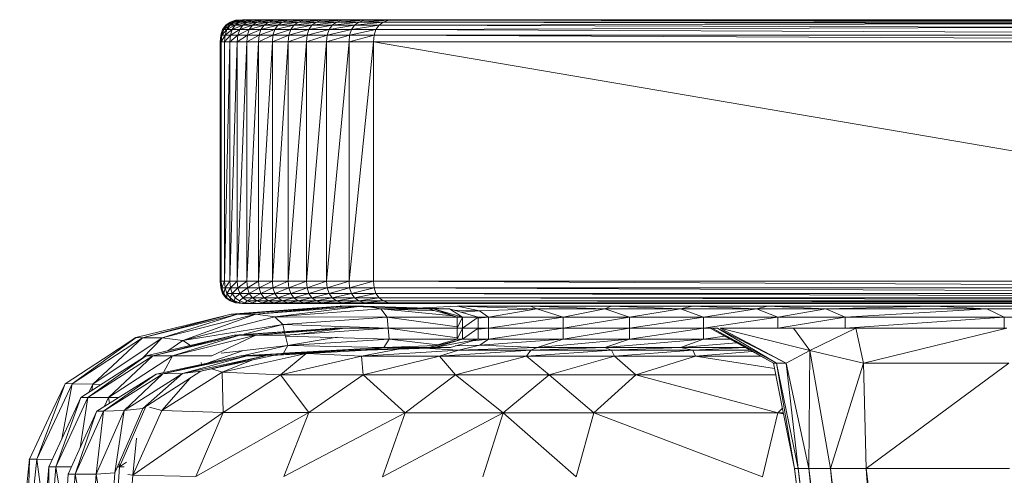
# Model space of a CAD drawing. Extents: x 180 to 9540, y 54 to 2910.
# Tile 16 of 82: x 5954 to 5977, y 1010 to 1020. Entities that reach past the tile are written whole.
import ezdxf
from ezdxf.xclip import XClip

# ---------------------------------------------------------------- set-up
doc = ezdxf.new("R2010")
doc.units = 0
doc.header["$MEASUREMENT"] = 0
doc.header["$XCLIPFRAME"] = 0
doc.layers.add('820-G Rysunki Obrazki', color=7, linetype='Continuous')

# ---------------------------------------------------------------- blocks, each defined once
blk = doc.blocks.new('Rysunek_2_2', base_point=(4248.051, 809.799))
at = {"color": 150, "linetype": 'Continuous', "lineweight": 13, "ltscale": 0.5}
for p, q in [((5959.189, 1019.996), (5959.068, 1019.927)), ((5959.165, 1019.996), (5959.068, 1019.927)), ((5959.261, 1019.996), (5959.092, 1019.927)), ((5959.189, 1019.996), (5959.092, 1019.927)), ((5959.381, 1019.996), (5959.164, 1019.927)), ((5959.261, 1019.996), (5959.164, 1019.927)), ((5959.164, 1019.927), (5959.189, 1019.996)), ((5959.29, 1020.038), (5959.165, 1019.996)), ((5959.386, 1020.038), (5959.189, 1019.996)), ((5959.236, 1020.016), (5959.189, 1019.996)), ((5959.189, 1019.996), (5959.261, 1019.996)), ((5959.314, 1020.038), (5959.236, 1020.016)), ((5959.506, 1020.038), (5959.261, 1019.996)), ((5959.386, 1020.038), (5959.261, 1019.996)), ((5959.261, 1019.996), (5959.314, 1020.038)), ((5959.261, 1019.996), (5959.381, 1019.996)), ((5959.549, 1019.996), (5959.284, 1019.927)), ((5959.381, 1019.996), (5959.284, 1019.927)), ((5959.443, 1020.052), (5959.29, 1020.038)), ((5959.674, 1020.038), (5959.381, 1019.996)), ((5959.506, 1020.038), (5959.381, 1019.996)), ((5959.381, 1019.996), (5959.386, 1020.038)), ((5959.381, 1019.996), (5959.549, 1019.996)), ((5959.386, 1020.038), (5959.506, 1020.038)), ((5959.674, 1020.038), (5959.386, 1020.038)), ((5959.506, 1020.038), (5959.386, 1020.038)), ((5979.172, 1020.052), (5959.443, 1020.052)), ((5959.766, 1019.996), (5959.452, 1019.927)), ((5959.549, 1019.996), (5959.452, 1019.927)), ((5959.659, 1020.052), (5959.506, 1020.038)), ((5959.506, 1020.038), (5959.674, 1020.038)), ((5959.891, 1020.038), (5959.506, 1020.038)), ((5959.891, 1020.038), (5959.549, 1019.996)), ((5959.674, 1020.038), (5959.549, 1019.996)), ((5959.549, 1019.996), (5959.766, 1019.996)), ((5960.03, 1019.996), (5959.668, 1019.927)), ((5959.766, 1019.996), (5959.668, 1019.927)), ((5960.043, 1020.052), (5959.674, 1020.038)), ((5959.827, 1020.052), (5959.674, 1020.038)), ((5959.674, 1020.038), (5959.891, 1020.038)), ((5960.155, 1020.038), (5959.766, 1019.996)), ((5959.891, 1020.038), (5959.766, 1019.996)), ((5959.766, 1019.996), (5960.03, 1019.996)), ((5960.308, 1020.052), (5959.891, 1020.038)), ((5960.043, 1020.052), (5959.891, 1020.038)), ((5959.891, 1020.038), (5960.155, 1020.038)), ((5960.342, 1019.996), (5959.933, 1019.927)), ((5960.03, 1019.996), (5959.933, 1019.927)), ((5960.467, 1020.038), (5960.03, 1019.996)), ((5960.155, 1020.038), (5960.03, 1019.996)), ((5960.03, 1019.996), (5960.342, 1019.996)), ((5960.62, 1020.052), (5960.155, 1020.038)), ((5960.308, 1020.052), (5960.155, 1020.038)), ((5960.155, 1020.038), (5960.467, 1020.038)), ((5960.703, 1019.996), (5960.245, 1019.927)), ((5960.342, 1019.996), (5960.245, 1019.927)), ((5960.828, 1020.038), (5960.342, 1019.996)), ((5960.467, 1020.038), (5960.342, 1019.996)), ((5960.342, 1019.996), (5960.703, 1019.996)), ((5960.98, 1020.052), (5960.467, 1020.038)), ((5960.62, 1020.052), (5960.467, 1020.038)), ((5960.467, 1020.038), (5960.828, 1020.038)), ((5961.111, 1019.996), (5960.605, 1019.927)), ((5960.703, 1019.996), (5960.605, 1019.927)), ((5961.236, 1020.038), (5960.703, 1019.996)), ((5960.828, 1020.038), (5960.703, 1019.996)), ((5960.703, 1019.996), (5961.111, 1019.996)), ((5961.389, 1020.052), (5960.828, 1020.038)), ((5960.98, 1020.052), (5960.828, 1020.038)), ((5960.828, 1020.038), (5961.236, 1020.038)), ((5961.568, 1019.996), (5961.014, 1019.927)), ((5961.111, 1019.996), (5961.014, 1019.927)), ((5961.693, 1020.038), (5961.111, 1019.996)), ((5961.236, 1020.038), (5961.111, 1019.996)), ((5961.111, 1019.996), (5961.568, 1019.996)), ((5961.845, 1020.052), (5961.236, 1020.038)), ((5961.389, 1020.052), (5961.236, 1020.038)), ((5961.693, 1020.038), (5961.236, 1020.038)), ((5962.072, 1019.996), (5961.47, 1019.927)), ((5961.568, 1019.996), (5961.47, 1019.927)), ((5961.568, 1019.996), (5961.693, 1020.038)), ((5962.197, 1020.038), (5961.568, 1019.996)), ((5962.072, 1019.996), (5961.568, 1019.996)), ((5961.693, 1020.038), (5961.845, 1020.052)), ((5962.35, 1020.052), (5961.693, 1020.038)), ((5962.197, 1020.038), (5961.693, 1020.038)), ((5962.072, 1019.996), (5961.975, 1019.927)), ((5962.625, 1019.996), (5961.975, 1019.927)), ((5962.197, 1020.038), (5962.072, 1019.996)), ((5962.75, 1020.038), (5962.072, 1019.996)), ((5962.625, 1019.996), (5962.072, 1019.996)), ((5962.197, 1020.038), (5962.35, 1020.052)), ((5962.903, 1020.052), (5962.197, 1020.038)), ((5962.75, 1020.038), (5962.197, 1020.038)), ((5994.074, 1019.996), (5962.528, 1019.927)), ((5962.528, 1019.927), (5962.625, 1019.996)), ((5962.625, 1019.996), (5962.75, 1020.038)), ((5994.074, 1019.996), (5962.625, 1019.996)), ((5962.625, 1019.996), (5994.074, 1019.927)), ((5962.75, 1020.038), (5962.903, 1020.052)), ((5994.074, 1020.038), (5962.75, 1020.038)), ((5962.75, 1020.038), (5994.074, 1019.996)), ((5962.903, 1020.052), (5994.074, 1020.038)), ((5959.022, 1019.83), (5958.957, 1019.705)), ((5958.998, 1019.83), (5958.957, 1019.705)), ((5959.094, 1019.83), (5958.981, 1019.705)), ((5959.022, 1019.83), (5958.981, 1019.705)), ((5959.092, 1019.927), (5958.998, 1019.83)), ((5959.068, 1019.927), (5958.998, 1019.83)), ((5958.998, 1019.83), (5959.022, 1019.83)), ((5959.164, 1019.927), (5959.022, 1019.83)), ((5959.092, 1019.927), (5959.022, 1019.83)), ((5959.022, 1019.83), (5959.094, 1019.83)), ((5959.215, 1019.83), (5959.053, 1019.705)), ((5959.094, 1019.83), (5959.053, 1019.705)), ((5959.068, 1019.927), (5959.092, 1019.927)), ((5959.092, 1019.927), (5959.164, 1019.927)), ((5959.284, 1019.927), (5959.094, 1019.83)), ((5959.164, 1019.927), (5959.094, 1019.83)), ((5959.094, 1019.83), (5959.215, 1019.83)), ((5959.164, 1019.927), (5959.284, 1019.927)), ((5959.383, 1019.83), (5959.173, 1019.705)), ((5959.215, 1019.83), (5959.173, 1019.705)), ((5959.452, 1019.927), (5959.215, 1019.83)), ((5959.284, 1019.927), (5959.215, 1019.83)), ((5959.215, 1019.83), (5959.383, 1019.83)), ((5959.284, 1019.927), (5959.452, 1019.927)), ((5959.599, 1019.83), (5959.341, 1019.705)), ((5959.383, 1019.83), (5959.341, 1019.705)), ((5959.668, 1019.927), (5959.383, 1019.83)), ((5959.452, 1019.927), (5959.383, 1019.83)), ((5959.383, 1019.83), (5959.599, 1019.83)), ((5959.452, 1019.927), (5959.668, 1019.927)), ((5959.863, 1019.83), (5959.557, 1019.705)), ((5959.599, 1019.83), (5959.557, 1019.705)), ((5959.933, 1019.927), (5959.599, 1019.83)), ((5959.668, 1019.927), (5959.599, 1019.83)), ((5959.599, 1019.83), (5959.863, 1019.83)), ((5959.668, 1019.927), (5959.933, 1019.927)), ((5960.176, 1019.83), (5959.822, 1019.705)), ((5959.863, 1019.83), (5959.822, 1019.705)), ((5960.245, 1019.927), (5959.863, 1019.83)), ((5959.933, 1019.927), (5959.863, 1019.83)), ((5959.863, 1019.83), (5960.176, 1019.83)), ((5959.933, 1019.927), (5960.245, 1019.927)), ((5960.536, 1019.83), (5960.134, 1019.705)), ((5960.176, 1019.83), (5960.134, 1019.705)), ((5960.605, 1019.927), (5960.176, 1019.83)), ((5960.245, 1019.927), (5960.176, 1019.83)), ((5960.176, 1019.83), (5960.536, 1019.83)), ((5960.245, 1019.927), (5960.605, 1019.927)), ((5960.944, 1019.83), (5960.494, 1019.705)), ((5960.536, 1019.83), (5960.494, 1019.705)), ((5961.014, 1019.927), (5960.536, 1019.83)), ((5960.605, 1019.927), (5960.536, 1019.83)), ((5960.536, 1019.83), (5960.944, 1019.83)), ((5960.605, 1019.927), (5961.014, 1019.927)), ((5961.401, 1019.83), (5960.903, 1019.705)), ((5960.944, 1019.83), (5960.903, 1019.705)), ((5961.47, 1019.927), (5960.944, 1019.83)), ((5961.014, 1019.927), (5960.944, 1019.83)), ((5960.944, 1019.83), (5961.401, 1019.83)), ((5961.014, 1019.927), (5961.47, 1019.927)), ((5961.905, 1019.83), (5961.359, 1019.705)), ((5961.401, 1019.83), (5961.359, 1019.705)), ((5961.975, 1019.927), (5961.401, 1019.83)), ((5961.47, 1019.927), (5961.401, 1019.83)), ((5961.401, 1019.83), (5961.905, 1019.83)), ((5961.975, 1019.927), (5961.47, 1019.927)), ((5961.905, 1019.83), (5961.864, 1019.705)), ((5962.458, 1019.83), (5961.864, 1019.705)), ((5961.975, 1019.927), (5961.905, 1019.83)), ((5962.528, 1019.927), (5961.905, 1019.83)), ((5962.458, 1019.83), (5961.905, 1019.83)), ((5962.528, 1019.927), (5961.975, 1019.927)), ((5962.416, 1019.705), (5962.458, 1019.83)), ((5994.074, 1019.927), (5962.458, 1019.83)), ((5962.458, 1019.83), (5962.528, 1019.927)), ((5962.458, 1019.83), (5994.074, 1019.705)), ((5962.528, 1019.927), (5994.074, 1019.83)), ((5958.981, 1019.705), (5958.943, 1019.552)), ((5958.957, 1019.705), (5958.943, 1019.552)), ((5958.967, 1019.552), (5958.943, 1019.552)), ((5958.957, 1019.705), (5958.981, 1019.705)), ((5959.053, 1019.705), (5958.967, 1019.552)), ((5958.981, 1019.705), (5958.967, 1019.552)), ((5959.039, 1019.552), (5958.967, 1019.552)), ((5958.967, 1019.552), (5958.967, 1014.147)), ((5958.967, 1014.147), (5958.967, 1019.552)), ((5958.981, 1019.705), (5959.053, 1019.705)), ((5959.173, 1019.705), (5959.039, 1019.552)), ((5959.053, 1019.705), (5959.039, 1019.552)), ((5959.159, 1019.552), (5959.039, 1019.552)), ((5959.039, 1019.552), (5959.039, 1014.147)), ((5959.039, 1014.147), (5959.039, 1019.552)), ((5959.039, 1014.147), (5959.159, 1019.552)), ((5959.053, 1019.705), (5959.173, 1019.705)), ((5959.341, 1019.705), (5959.159, 1019.552)), ((5959.173, 1019.705), (5959.159, 1019.552)), ((5959.327, 1019.552), (5959.159, 1019.552)), ((5959.159, 1019.552), (5959.159, 1014.147)), ((5959.159, 1014.147), (5959.327, 1019.552)), ((5959.173, 1019.705), (5959.341, 1019.705)), ((5959.557, 1019.705), (5959.327, 1019.552)), ((5959.341, 1019.705), (5959.327, 1019.552)), ((5959.544, 1019.552), (5959.327, 1019.552)), ((5959.327, 1019.552), (5959.327, 1014.147)), ((5959.327, 1014.147), (5959.544, 1019.552)), ((5959.341, 1019.705), (5959.557, 1019.705)), ((5959.822, 1019.705), (5959.544, 1019.552)), ((5959.557, 1019.705), (5959.544, 1019.552)), ((5959.808, 1019.552), (5959.544, 1019.552)), ((5959.544, 1019.552), (5959.544, 1014.147)), ((5959.544, 1014.147), (5959.808, 1019.552)), ((5959.557, 1019.705), (5959.822, 1019.705)), ((5960.134, 1019.705), (5959.808, 1019.552)), ((5959.822, 1019.705), (5959.808, 1019.552)), ((5960.12, 1019.552), (5959.808, 1019.552)), ((5959.808, 1019.552), (5959.808, 1014.147)), ((5959.808, 1014.147), (5960.12, 1019.552)), ((5959.822, 1019.705), (5960.134, 1019.705)), ((5960.494, 1019.705), (5960.12, 1019.552)), ((5960.134, 1019.705), (5960.12, 1019.552)), ((5960.48, 1019.552), (5960.12, 1019.552)), ((5960.12, 1019.552), (5960.12, 1014.147)), ((5960.12, 1014.147), (5960.48, 1019.552)), ((5960.134, 1019.705), (5960.494, 1019.705)), ((5960.903, 1019.705), (5960.48, 1019.552)), ((5960.494, 1019.705), (5960.48, 1019.552)), ((5960.889, 1019.552), (5960.48, 1019.552)), ((5960.48, 1019.552), (5960.48, 1014.147)), ((5960.48, 1014.147), (5960.889, 1019.552)), ((5960.494, 1019.705), (5960.903, 1019.705)), ((5961.359, 1019.705), (5960.889, 1019.552)), ((5960.903, 1019.705), (5960.889, 1019.552)), ((5961.345, 1019.552), (5960.889, 1019.552)), ((5960.889, 1019.552), (5960.889, 1014.147)), ((5960.889, 1014.147), (5961.345, 1019.552)), ((5960.903, 1019.705), (5961.359, 1019.705)), ((5961.864, 1019.705), (5961.345, 1019.552)), ((5961.359, 1019.705), (5961.345, 1019.552)), ((5961.85, 1019.552), (5961.345, 1019.552)), ((5961.345, 1019.552), (5961.345, 1014.147)), ((5961.345, 1014.147), (5961.85, 1019.552)), ((5961.359, 1019.705), (5961.864, 1019.705)), ((5961.85, 1019.552), (5961.864, 1019.705)), ((5962.416, 1019.705), (5961.85, 1019.552)), ((5962.403, 1019.552), (5961.85, 1019.552)), ((5961.85, 1019.552), (5961.85, 1014.147)), ((5961.85, 1014.147), (5962.403, 1019.552)), ((5962.416, 1019.705), (5961.864, 1019.705)), ((5962.416, 1019.705), (5962.403, 1019.552)), ((5962.403, 1014.147), (5962.403, 1019.552)), ((5962.403, 1019.552), (5994.074, 1014.147)), ((5962.403, 1019.552), (5994.074, 1019.552)), ((5994.074, 1019.705), (5962.416, 1019.705)), ((5962.416, 1019.705), (5994.074, 1019.552)), ((5958.943, 1017.226), (5958.943, 1014.147)), ((5958.943, 1014.147), (5958.951, 1014.06)), ((5958.967, 1014.147), (5958.943, 1014.147)), ((5958.967, 1014.147), (5958.957, 1013.994)), ((5958.957, 1013.994), (5958.98, 1013.923)), ((5958.981, 1013.994), (5958.957, 1013.994)), ((5958.981, 1013.994), (5958.967, 1014.147)), ((5959.039, 1014.147), (5958.967, 1014.147)), ((5959.039, 1014.147), (5958.981, 1013.994)), ((5959.022, 1013.869), (5958.981, 1013.994)), ((5958.981, 1013.994), (5958.998, 1013.869)), ((5959.053, 1013.994), (5958.981, 1013.994)), ((5959.053, 1013.994), (5959.022, 1013.869)), ((5959.053, 1013.994), (5959.039, 1014.147)), ((5959.159, 1014.147), (5959.039, 1014.147)), ((5959.159, 1014.147), (5959.053, 1013.994)), ((5959.094, 1013.869), (5959.053, 1013.994)), ((5959.173, 1013.994), (5959.053, 1013.994)), ((5959.173, 1013.994), (5959.094, 1013.869)), ((5959.173, 1013.994), (5959.159, 1014.147)), ((5959.327, 1014.147), (5959.159, 1014.147)), ((5959.327, 1014.147), (5959.173, 1013.994)), ((5959.215, 1013.869), (5959.173, 1013.994)), ((5959.341, 1013.994), (5959.173, 1013.994)), ((5959.341, 1013.994), (5959.215, 1013.869)), ((5959.341, 1013.994), (5959.327, 1014.147)), ((5959.544, 1014.147), (5959.327, 1014.147)), ((5959.544, 1014.147), (5959.341, 1013.994)), ((5959.383, 1013.869), (5959.341, 1013.994)), ((5959.557, 1013.994), (5959.341, 1013.994)), ((5959.557, 1013.994), (5959.383, 1013.869)), ((5959.557, 1013.994), (5959.544, 1014.147)), ((5959.808, 1014.147), (5959.544, 1014.147)), ((5959.808, 1014.147), (5959.557, 1013.994)), ((5959.599, 1013.869), (5959.557, 1013.994)), ((5959.822, 1013.994), (5959.557, 1013.994)), ((5959.822, 1013.994), (5959.599, 1013.869)), ((5959.822, 1013.994), (5959.808, 1014.147)), ((5960.12, 1014.147), (5959.808, 1014.147)), ((5960.12, 1014.147), (5959.822, 1013.994)), ((5959.863, 1013.869), (5959.822, 1013.994)), ((5960.134, 1013.994), (5959.822, 1013.994)), ((5960.134, 1013.994), (5959.863, 1013.869)), ((5960.134, 1013.994), (5960.12, 1014.147)), ((5960.48, 1014.147), (5960.12, 1014.147)), ((5960.48, 1014.147), (5960.134, 1013.994)), ((5960.176, 1013.869), (5960.134, 1013.994)), ((5960.494, 1013.994), (5960.134, 1013.994)), ((5960.494, 1013.994), (5960.176, 1013.869)), ((5960.494, 1013.994), (5960.48, 1014.147)), ((5960.889, 1014.147), (5960.48, 1014.147)), ((5960.889, 1014.147), (5960.494, 1013.994)), ((5960.536, 1013.869), (5960.494, 1013.994)), ((5960.903, 1013.994), (5960.494, 1013.994)), ((5960.903, 1013.994), (5960.536, 1013.869)), ((5960.903, 1013.994), (5960.889, 1014.147)), ((5961.345, 1014.147), (5960.889, 1014.147)), ((5961.345, 1014.147), (5960.903, 1013.994)), ((5960.944, 1013.869), (5960.903, 1013.994)), ((5961.359, 1013.994), (5960.903, 1013.994)), ((5961.359, 1013.994), (5960.944, 1013.869)), ((5961.359, 1013.994), (5961.345, 1014.147)), ((5961.85, 1014.147), (5961.345, 1014.147)), ((5961.85, 1014.147), (5961.359, 1013.994)), ((5961.401, 1013.869), (5961.359, 1013.994)), ((5961.864, 1013.994), (5961.359, 1013.994)), ((5961.864, 1013.994), (5961.401, 1013.869)), ((5961.864, 1013.994), (5961.85, 1014.147)), ((5962.403, 1014.147), (5961.85, 1014.147)), ((5962.403, 1014.147), (5961.864, 1013.994)), ((5961.905, 1013.869), (5961.864, 1013.994)), ((5962.416, 1013.994), (5961.864, 1013.994)), ((5962.416, 1013.994), (5961.905, 1013.869)), ((5994.074, 1014.147), (5962.403, 1014.147)), ((5962.403, 1014.147), (5994.074, 1013.994)), ((5962.403, 1014.147), (5962.416, 1013.994)), ((5994.074, 1013.994), (5962.416, 1013.994)), ((5962.416, 1013.994), (5994.074, 1013.869)), ((5962.416, 1013.994), (5962.458, 1013.869)), ((5958.998, 1013.869), (5959.038, 1013.813)), ((5959.022, 1013.869), (5958.998, 1013.869)), ((5959.092, 1013.772), (5959.022, 1013.869)), ((5959.022, 1013.869), (5959.068, 1013.772)), ((5959.092, 1013.772), (5959.022, 1013.869)), ((5959.068, 1013.772), (5959.123, 1013.732)), ((5959.092, 1013.772), (5959.068, 1013.772)), ((5959.094, 1013.869), (5959.092, 1013.772)), ((5959.189, 1013.702), (5959.092, 1013.772)), ((5959.092, 1013.772), (5959.165, 1013.702)), ((5959.189, 1013.702), (5959.092, 1013.772)), ((5959.164, 1013.772), (5959.094, 1013.869)), ((5959.215, 1013.869), (5959.094, 1013.869)), ((5959.215, 1013.869), (5959.164, 1013.772)), ((5959.261, 1013.702), (5959.164, 1013.772)), ((5959.164, 1013.772), (5959.189, 1013.702)), ((5959.261, 1013.702), (5959.164, 1013.772)), ((5959.284, 1013.772), (5959.215, 1013.869)), ((5959.383, 1013.869), (5959.215, 1013.869)), ((5959.284, 1013.772), (5959.261, 1013.702)), ((5959.383, 1013.869), (5959.284, 1013.772)), ((5959.381, 1013.702), (5959.284, 1013.772)), ((5959.381, 1013.702), (5959.284, 1013.772)), ((5959.452, 1013.772), (5959.381, 1013.702)), ((5959.452, 1013.772), (5959.383, 1013.869)), ((5959.599, 1013.869), (5959.383, 1013.869)), ((5959.599, 1013.869), (5959.452, 1013.772)), ((5959.549, 1013.702), (5959.452, 1013.772)), ((5959.668, 1013.772), (5959.452, 1013.772)), ((5959.668, 1013.772), (5959.549, 1013.702)), ((5959.668, 1013.772), (5959.599, 1013.869)), ((5959.863, 1013.869), (5959.599, 1013.869)), ((5959.863, 1013.869), (5959.668, 1013.772)), ((5959.766, 1013.702), (5959.668, 1013.772)), ((5959.933, 1013.772), (5959.668, 1013.772)), ((5959.933, 1013.772), (5959.766, 1013.702)), ((5959.933, 1013.772), (5959.863, 1013.869)), ((5960.176, 1013.869), (5959.863, 1013.869)), ((5960.176, 1013.869), (5959.933, 1013.772)), ((5960.03, 1013.702), (5959.933, 1013.772)), ((5960.245, 1013.772), (5959.933, 1013.772)), ((5960.245, 1013.772), (5960.03, 1013.702)), ((5960.245, 1013.772), (5960.176, 1013.869)), ((5960.536, 1013.869), (5960.176, 1013.869)), ((5960.536, 1013.869), (5960.245, 1013.772)), ((5960.342, 1013.702), (5960.245, 1013.772)), ((5960.605, 1013.772), (5960.245, 1013.772)), ((5960.605, 1013.772), (5960.342, 1013.702)), ((5960.605, 1013.772), (5960.536, 1013.869)), ((5960.944, 1013.869), (5960.536, 1013.869)), ((5960.944, 1013.869), (5960.605, 1013.772)), ((5960.703, 1013.702), (5960.605, 1013.772)), ((5961.014, 1013.772), (5960.605, 1013.772)), ((5961.014, 1013.772), (5960.703, 1013.702)), ((5961.014, 1013.772), (5960.944, 1013.869)), ((5961.401, 1013.869), (5960.944, 1013.869)), ((5961.401, 1013.869), (5961.014, 1013.772)), ((5961.111, 1013.702), (5961.014, 1013.772)), ((5961.47, 1013.772), (5961.014, 1013.772)), ((5961.47, 1013.772), (5961.111, 1013.702)), ((5961.47, 1013.772), (5961.401, 1013.869)), ((5961.905, 1013.869), (5961.401, 1013.869)), ((5961.905, 1013.869), (5961.47, 1013.772)), ((5961.568, 1013.702), (5961.47, 1013.772)), ((5961.975, 1013.772), (5961.47, 1013.772)), ((5961.975, 1013.772), (5961.568, 1013.702)), ((5961.975, 1013.772), (5961.905, 1013.869)), ((5962.458, 1013.869), (5961.905, 1013.869)), ((5962.458, 1013.869), (5961.975, 1013.772)), ((5962.072, 1013.702), (5961.975, 1013.772)), ((5962.528, 1013.772), (5961.975, 1013.772)), ((5962.528, 1013.772), (5962.072, 1013.702)), ((5994.074, 1013.869), (5962.458, 1013.869)), ((5962.458, 1013.869), (5994.074, 1013.772)), ((5962.458, 1013.869), (5962.528, 1013.772)), ((5994.074, 1013.772), (5962.528, 1013.772)), ((5962.528, 1013.772), (5994.074, 1013.702)), ((5962.528, 1013.772), (5962.625, 1013.702)), ((5959.165, 1013.702), (5959.236, 1013.678)), ((5959.236, 1013.683), (5959.165, 1013.702)), ((5959.261, 1013.702), (5959.189, 1013.702)), ((5959.314, 1013.66), (5959.189, 1013.702)), ((5959.189, 1013.702), (5959.236, 1013.683)), ((5959.314, 1013.66), (5959.261, 1013.702)), ((5959.386, 1013.66), (5959.261, 1013.702)), ((5959.386, 1013.66), (5959.261, 1013.702)), ((5959.29, 1013.66), (5959.377, 1013.653)), ((5959.314, 1013.66), (5959.29, 1013.66)), ((5959.443, 1013.651), (5959.314, 1013.66)), ((5961.792, 1013.585), (5959.331, 1013.405)), ((5959.331, 1013.405), (5960.916, 1013.527)), ((5959.506, 1013.66), (5959.381, 1013.702)), ((5959.381, 1013.702), (5959.386, 1013.66)), ((5959.506, 1013.66), (5959.381, 1013.702)), ((5959.539, 1013.647), (5959.386, 1013.66)), ((5959.386, 1013.66), (5959.443, 1013.651)), ((5959.539, 1013.647), (5959.386, 1013.66)), ((5959.549, 1013.702), (5959.506, 1013.66)), ((5959.659, 1013.647), (5959.506, 1013.66)), ((5959.506, 1013.66), (5959.539, 1013.647)), ((5959.659, 1013.647), (5959.506, 1013.66)), ((5959.674, 1013.66), (5959.549, 1013.702)), ((5959.766, 1013.702), (5959.549, 1013.702)), ((5959.674, 1013.66), (5959.659, 1013.647)), ((5959.766, 1013.702), (5959.674, 1013.66)), ((5959.827, 1013.647), (5959.674, 1013.66)), ((5959.827, 1013.647), (5959.674, 1013.66)), ((5959.747, 1013.403), (5961.76, 1013.582)), ((5959.747, 1013.403), (5962.031, 1013.574)), ((5959.891, 1013.66), (5959.766, 1013.702)), ((5960.03, 1013.702), (5959.766, 1013.702)), ((5959.891, 1013.66), (5959.827, 1013.647)), ((5960.03, 1013.702), (5959.891, 1013.66)), ((5960.043, 1013.647), (5959.891, 1013.66)), ((5960.155, 1013.66), (5959.891, 1013.66)), ((5960.155, 1013.66), (5960.03, 1013.702)), ((5960.342, 1013.702), (5960.03, 1013.702)), ((5960.155, 1013.66), (5960.043, 1013.647)), ((5960.342, 1013.702), (5960.155, 1013.66)), ((5960.308, 1013.647), (5960.155, 1013.66)), ((5960.467, 1013.66), (5960.155, 1013.66)), ((5960.177, 1013.343), (5962.076, 1013.573)), ((5962.569, 1013.523), (5960.177, 1013.343)), ((5960.467, 1013.66), (5960.308, 1013.647)), ((5960.467, 1013.66), (5960.342, 1013.702)), ((5960.703, 1013.702), (5960.342, 1013.702)), ((5960.703, 1013.702), (5960.467, 1013.66)), ((5960.62, 1013.647), (5960.467, 1013.66)), ((5960.828, 1013.66), (5960.467, 1013.66)), ((5960.828, 1013.66), (5960.62, 1013.647)), ((5960.828, 1013.66), (5960.703, 1013.702)), ((5961.111, 1013.702), (5960.703, 1013.702)), ((5961.111, 1013.702), (5960.828, 1013.66)), ((5960.98, 1013.647), (5960.828, 1013.66)), ((5961.236, 1013.66), (5960.828, 1013.66)), ((5961.236, 1013.66), (5960.98, 1013.647)), ((5961.236, 1013.66), (5961.111, 1013.702)), ((5961.568, 1013.702), (5961.111, 1013.702)), ((5961.568, 1013.702), (5961.236, 1013.66)), ((5961.389, 1013.647), (5961.236, 1013.66)), ((5961.693, 1013.66), (5961.236, 1013.66)), ((5961.693, 1013.66), (5961.389, 1013.647)), ((5961.693, 1013.66), (5961.568, 1013.702)), ((5962.072, 1013.702), (5961.568, 1013.702)), ((5961.663, 1013.585), (5961.663, 1013.585)), ((5961.663, 1013.585), (5961.663, 1013.585)), ((5962.664, 1013.555), (5961.663, 1013.585)), ((5961.665, 1013.585), (5961.792, 1013.585)), ((5962.072, 1013.702), (5961.693, 1013.66)), ((5961.845, 1013.647), (5961.693, 1013.66)), ((5962.197, 1013.66), (5961.693, 1013.66)), ((5961.792, 1013.585), (5962.178, 1013.585)), ((5962.197, 1013.66), (5961.845, 1013.647)), ((5962.197, 1013.66), (5962.072, 1013.702)), ((5962.625, 1013.702), (5962.072, 1013.702)), ((5963.636, 1013.53), (5962.178, 1013.585)), ((5964.118, 1013.525), (5962.178, 1013.585)), ((5962.625, 1013.702), (5962.197, 1013.66)), ((5962.35, 1013.647), (5962.197, 1013.66)), ((5962.75, 1013.66), (5962.197, 1013.66)), ((5962.298, 1013.566), (5962.569, 1013.523)), ((5962.75, 1013.66), (5962.35, 1013.647)), ((5963.636, 1013.524), (5962.569, 1013.523)), ((5963.798, 1013.479), (5962.569, 1013.523)), ((5962.569, 1013.523), (5962.713, 1013.337)), ((5962.569, 1013.523), (5964.197, 1013.366)), ((5994.074, 1013.702), (5962.625, 1013.702)), ((5962.625, 1013.702), (5994.074, 1013.66)), ((5962.625, 1013.702), (5962.75, 1013.66)), ((5994.074, 1013.66), (5962.75, 1013.66)), ((5962.75, 1013.66), (5994.074, 1013.647)), ((5962.903, 1013.647), (5962.75, 1013.66)), ((5963.518, 1013.544), (5964.302, 1013.586)), ((5963.636, 1013.525), (5963.757, 1013.525)), ((5963.636, 1013.525), (5963.964, 1013.432)), ((5963.636, 1013.525), (5963.636, 1013.525)), ((5963.757, 1013.525), (5964.118, 1013.525)), ((5964.412, 1013.339), (5963.757, 1013.525)), ((5963.757, 1013.525), (5964.294, 1013.339)), ((5964.118, 1013.525), (5964.765, 1013.339)), ((5964.118, 1013.525), (5964.412, 1013.339)), ((5964.302, 1013.586), (5965.944, 1013.586)), ((5964.796, 1013.476), (5964.302, 1013.586)), ((5966.09, 1013.525), (5964.302, 1013.586)), ((5964.796, 1013.476), (5966.09, 1013.525)), ((5966.09, 1013.525), (5964.996, 1013.338)), ((5966.09, 1013.525), (5965.944, 1013.586)), ((5967.625, 1013.525), (5965.944, 1013.586)), ((5965.944, 1013.586), (5967.771, 1013.586)), ((5966.09, 1013.525), (5966.685, 1013.339)), ((5966.09, 1013.525), (5967.625, 1013.525)), ((5967.625, 1013.525), (5966.685, 1013.339)), ((5967.625, 1013.525), (5967.771, 1013.586)), ((5968.185, 1013.339), (5967.625, 1013.525)), ((5967.625, 1013.525), (5969.332, 1013.525)), ((5967.771, 1013.586), (5969.612, 1013.586)), ((5969.332, 1013.525), (5967.771, 1013.586)), ((5969.332, 1013.525), (5968.185, 1013.339)), ((5969.332, 1013.525), (5969.612, 1013.586)), ((5969.332, 1013.525), (5971.049, 1013.525)), ((5969.332, 1013.525), (5969.853, 1013.339)), ((5971.049, 1013.525), (5969.612, 1013.586)), ((5969.612, 1013.586), (5971.295, 1013.586)), ((5971.049, 1013.525), (5969.853, 1013.339)), ((5971.049, 1013.525), (5971.295, 1013.586)), ((5971.049, 1013.525), (5972.612, 1013.525)), ((5971.528, 1013.339), (5971.049, 1013.525)), ((5971.295, 1013.586), (5975.052, 1013.586)), ((5972.612, 1013.525), (5971.295, 1013.586)), ((5972.612, 1013.525), (5971.528, 1013.339)), ((5972.612, 1013.525), (5975.052, 1013.586)), ((5972.612, 1013.525), (5976.245, 1013.525)), ((5972.612, 1013.525), (5973.051, 1013.339)), ((5976.245, 1013.525), (5973.051, 1013.339)), ((5974.345, 1013.647), (5994.074, 1013.647)), ((5976.245, 1013.525), (5975.052, 1013.586)), ((5975.052, 1013.586), (5983.117, 1013.586)), ((5976.245, 1013.525), (5983.117, 1013.586)), ((5976.245, 1013.525), (5984.17, 1013.525)), ((5976.642, 1013.339), (5976.245, 1013.525)), ((5984.17, 1013.525), (5976.642, 1013.339)), ((5957.19, 1012.872), (5959.331, 1013.405)), ((5959.026, 1013.361), (5957.19, 1012.872)), ((5959.331, 1013.405), (5957.631, 1012.865)), ((5959.747, 1013.403), (5957.631, 1012.865)), ((5959.747, 1013.403), (5958.101, 1012.809)), ((5960.177, 1013.343), (5958.101, 1012.809)), ((5959.192, 1013.406), (5960.476, 1013.499)), ((5959.192, 1013.406), (5959.192, 1013.406)), ((5959.192, 1013.406), (5959.192, 1013.406)), ((5959.193, 1013.406), (5959.192, 1013.406)), ((5959.192, 1013.406), (5959.192, 1013.406)), ((5959.192, 1013.406), (5959.192, 1013.406)), ((5959.331, 1013.405), (5959.193, 1013.406)), ((5959.747, 1013.403), (5959.331, 1013.405)), ((5960.177, 1013.343), (5959.747, 1013.403)), ((5960.357, 1013.166), (5960.177, 1013.343)), ((5960.177, 1013.343), (5962.713, 1013.337)), ((5962.713, 1013.337), (5960.357, 1013.166)), ((5964.294, 1013.338), (5962.713, 1013.337)), ((5964.294, 1013.116), (5962.713, 1013.337)), ((5962.733, 1013.089), (5962.713, 1013.337)), ((5964.232, 1013.492), (5964.796, 1013.476)), ((5964.294, 1013.215), (5964.294, 1013.339)), ((5964.294, 1013.339), (5964.294, 1013.339)), ((5964.294, 1013.339), (5964.412, 1013.339)), ((5964.294, 1013.089), (5964.412, 1013.339)), ((5964.294, 1013.339), (5964.294, 1013.339)), ((5964.796, 1013.476), (5964.385, 1013.448)), ((5964.412, 1013.089), (5964.412, 1013.339)), ((5964.412, 1013.339), (5964.765, 1013.339)), ((5964.412, 1013.089), (5964.765, 1013.339)), ((5964.765, 1013.089), (5964.765, 1013.339)), ((5964.765, 1013.338), (5964.996, 1013.338)), ((5964.765, 1013.312), (5964.996, 1013.338)), ((5964.996, 1013.338), (5964.796, 1013.476)), ((5964.996, 1013.338), (5966.685, 1013.339)), ((5964.998, 1013.089), (5964.996, 1013.338)), ((5964.998, 1013.089), (5966.685, 1013.339)), ((5966.685, 1013.339), (5968.185, 1013.339)), ((5966.685, 1013.089), (5966.685, 1013.339)), ((5966.685, 1013.089), (5968.185, 1013.339)), ((5968.185, 1013.089), (5968.185, 1013.339)), ((5968.185, 1013.339), (5969.853, 1013.339)), ((5968.185, 1013.089), (5969.853, 1013.339)), ((5969.853, 1013.339), (5971.528, 1013.339)), ((5969.853, 1013.089), (5969.853, 1013.339)), ((5969.853, 1013.089), (5971.528, 1013.339)), ((5971.528, 1013.339), (5971.528, 1013.089)), ((5971.528, 1013.339), (5973.051, 1013.339)), ((5973.051, 1013.339), (5971.528, 1013.089)), ((5973.051, 1013.339), (5976.642, 1013.339)), ((5973.051, 1013.089), (5973.051, 1013.339)), ((5973.051, 1013.089), (5976.642, 1013.339)), ((5976.642, 1013.339), (5976.642, 1013.089)), ((5976.642, 1013.339), (5984.521, 1013.339)), ((5958.184, 1013.156), (5957.041, 1012.873)), ((5958.101, 1012.809), (5960.357, 1013.166)), ((5961.533, 1013.084), (5959.38, 1012.932)), ((5960.357, 1013.166), (5959.486, 1012.948)), ((5959.746, 1012.932), (5961.766, 1013.089)), ((5959.746, 1012.932), (5961.533, 1013.084)), ((5962.733, 1013.089), (5960.357, 1013.166)), ((5960.412, 1012.932), (5960.357, 1013.166)), ((5962.733, 1013.089), (5960.412, 1012.932)), ((5960.595, 1012.939), (5961.766, 1013.089)), ((5961.532, 1013.089), (5961.533, 1013.089)), ((5961.532, 1013.089), (5961.532, 1013.089)), ((5962.726, 1013.089), (5961.532, 1013.089)), ((5961.533, 1013.089), (5961.533, 1013.089)), ((5961.533, 1013.089), (5961.533, 1013.089)), ((5962.733, 1013.089), (5962.754, 1012.84)), ((5962.733, 1013.089), (5964.294, 1012.868)), ((5964.294, 1013.089), (5964.294, 1012.965)), ((5964.412, 1013.089), (5964.294, 1012.839)), ((5964.412, 1012.839), (5964.412, 1013.089)), ((5964.765, 1013.089), (5964.412, 1012.839)), ((5964.998, 1013.089), (5964.765, 1013.063)), ((5964.765, 1013.089), (5964.765, 1012.839)), ((5966.026, 1013.089), (5964.94, 1013.089)), ((5964.999, 1012.839), (5964.998, 1013.089)), ((5966.685, 1013.089), (5964.999, 1012.839)), ((5968.185, 1013.089), (5966.685, 1012.839)), ((5966.685, 1013.089), (5966.685, 1012.839)), ((5968.058, 1013.089), (5967.045, 1013.089)), ((5968.185, 1012.839), (5968.185, 1013.089)), ((5969.853, 1013.089), (5968.185, 1012.839)), ((5970.005, 1013.089), (5969.037, 1013.089)), ((5969.853, 1013.089), (5969.853, 1012.839)), ((5970.045, 1013.089), (5970.005, 1013.089)), ((5971.432, 1012.295), (5970.045, 1013.089)), ((5971.503, 1012.296), (5970.045, 1013.089)), ((5970.167, 1013.089), (5970.045, 1013.089)), ((5971.503, 1012.295), (5970.167, 1013.089)), ((5971.716, 1012.295), (5970.167, 1013.089)), ((5970.167, 1013.089), (5970.167, 1013.089)), ((5970.228, 1013.089), (5971.885, 1013.089)), ((5970.228, 1013.089), (5972.252, 1012.581)), ((5971.716, 1012.295), (5970.228, 1013.089)), ((5973.289, 1013.089), (5971.885, 1013.089)), ((5971.885, 1013.089), (5972.252, 1012.581)), ((5972.252, 1012.581), (5973.289, 1013.089)), ((5973.467, 1012.295), (5973.289, 1013.089)), ((5976.702, 1013.089), (5973.289, 1013.089)), ((5973.467, 1012.295), (5976.702, 1013.089)), ((5955.603, 1011.831), (5957.042, 1012.873)), ((5957.19, 1012.872), (5955.603, 1011.831)), ((5956.064, 1011.821), (5957.19, 1012.872)), ((5957.631, 1012.865), (5956.064, 1011.821)), ((5957.042, 1012.873), (5957.041, 1012.873)), ((5957.041, 1012.873), (5957.041, 1012.873)), ((5957.041, 1012.873), (5957.041, 1012.873)), ((5957.041, 1012.873), (5957.041, 1012.873)), ((5957.19, 1012.872), (5957.043, 1012.874)), ((5957.187, 1012.409), (5957.631, 1012.865)), ((5957.631, 1012.865), (5957.19, 1012.872)), ((5957.42, 1012.463), (5959.38, 1012.932)), ((5959.258, 1012.932), (5957.42, 1012.463)), ((5958.101, 1012.809), (5957.631, 1012.865)), ((5959.38, 1012.932), (5957.866, 1012.463)), ((5959.746, 1012.932), (5957.866, 1012.463)), ((5959.746, 1012.932), (5958.757, 1012.463)), ((5959.258, 1012.932), (5960.444, 1013.014)), ((5959.38, 1012.932), (5959.258, 1012.932)), ((5959.258, 1012.932), (5959.258, 1012.932)), ((5959.258, 1012.932), (5959.258, 1012.932)), ((5959.258, 1012.932), (5959.258, 1012.932)), ((5959.38, 1012.932), (5960.444, 1013.009)), ((5959.746, 1012.932), (5959.38, 1012.932)), ((5960.507, 1012.932), (5959.746, 1012.932)), ((5960.466, 1012.698), (5960.417, 1012.908)), ((5960.417, 1012.908), (5962.754, 1012.84)), ((5961.584, 1012.886), (5960.46, 1012.694)), ((5962.754, 1012.84), (5960.466, 1012.698)), ((5962.754, 1012.84), (5962.64, 1012.654)), ((5962.754, 1012.839), (5962.772, 1012.84)), ((5964.294, 1012.839), (5962.754, 1012.84)), ((5962.754, 1012.84), (5963.854, 1012.71)), ((5964.412, 1012.839), (5963.657, 1012.652)), ((5964.412, 1012.839), (5963.777, 1012.652)), ((5964.765, 1012.839), (5963.777, 1012.652)), ((5964.294, 1012.839), (5963.977, 1012.746)), ((5964.765, 1012.839), (5964.139, 1012.652)), ((5964.294, 1012.839), (5964.412, 1012.839)), ((5964.294, 1012.839), (5964.294, 1012.839)), ((5964.294, 1012.839), (5964.294, 1012.839)), ((5964.412, 1012.839), (5964.765, 1012.839)), ((5964.999, 1012.839), (5964.647, 1012.803)), ((5964.765, 1012.839), (5964.999, 1012.839)), ((5964.999, 1012.839), (5964.805, 1012.701)), ((5966.685, 1012.839), (5964.805, 1012.701)), ((5964.999, 1012.839), (5966.685, 1012.839)), ((5966.685, 1012.839), (5966.094, 1012.652)), ((5968.185, 1012.839), (5966.094, 1012.652)), ((5966.685, 1012.839), (5968.185, 1012.839)), ((5968.185, 1012.839), (5967.627, 1012.652)), ((5969.853, 1012.839), (5967.627, 1012.652)), ((5968.185, 1012.839), (5969.853, 1012.839)), ((5969.853, 1012.839), (5969.333, 1012.652)), ((5970.327, 1012.909), (5969.853, 1012.839)), ((5969.853, 1012.839), (5970.455, 1012.839)), ((5958.328, 1012.712), (5957.27, 1012.463)), ((5958.101, 1012.809), (5957.759, 1012.578)), ((5958.101, 1012.809), (5958.273, 1012.699)), ((5958.967, 1012.523), (5960.466, 1012.698)), ((5959.435, 1012.46), (5960.46, 1012.694)), ((5960.466, 1012.698), (5960.368, 1012.521)), ((5962.64, 1012.654), (5960.368, 1012.521)), ((5960.46, 1012.694), (5960.466, 1012.694)), ((5960.46, 1012.694), (5960.46, 1012.694)), ((5960.466, 1012.698), (5962.64, 1012.654)), ((5962.714, 1012.622), (5961.745, 1012.592)), ((5962.132, 1012.454), (5962.959, 1012.614)), ((5964.139, 1012.652), (5962.26, 1012.592)), ((5962.26, 1012.592), (5963.657, 1012.647)), ((5962.381, 1012.612), (5962.64, 1012.654)), ((5963.81, 1012.697), (5962.64, 1012.654)), ((5963.657, 1012.653), (5962.64, 1012.654)), ((5964.318, 1012.591), (5963.545, 1012.633)), ((5963.657, 1012.653), (5963.657, 1012.653)), ((5963.657, 1012.652), (5963.657, 1012.652)), ((5963.657, 1012.652), (5963.657, 1012.652)), ((5963.657, 1012.652), (5963.777, 1012.652)), ((5963.777, 1012.652), (5964.139, 1012.652)), ((5964.249, 1012.685), (5964.805, 1012.701)), ((5964.318, 1012.591), (5964.805, 1012.701)), ((5966.094, 1012.652), (5964.318, 1012.591)), ((5964.805, 1012.701), (5966.094, 1012.652)), ((5966.094, 1012.652), (5965.952, 1012.591)), ((5967.627, 1012.652), (5965.952, 1012.591)), ((5966.094, 1012.652), (5967.627, 1012.652)), ((5967.627, 1012.652), (5969.333, 1012.652)), ((5967.775, 1012.591), (5967.627, 1012.652)), ((5969.333, 1012.652), (5967.775, 1012.591)), ((5970.597, 1012.759), (5969.333, 1012.652)), ((5969.333, 1012.652), (5969.613, 1012.591)), ((5969.333, 1012.652), (5970.791, 1012.652)), ((5970.791, 1012.652), (5969.613, 1012.591)), ((5971.432, 1012.295), (5970.723, 1012.69)), ((5955.444, 1011.832), (5956.308, 1012.395)), ((5957.42, 1012.463), (5955.956, 1011.524)), ((5955.956, 1011.524), (5957.271, 1012.463)), ((5957.866, 1012.463), (5956.423, 1011.524)), ((5956.423, 1011.524), (5957.42, 1012.463)), ((5957.271, 1012.463), (5957.27, 1012.463)), ((5957.27, 1012.463), (5957.27, 1012.463)), ((5957.27, 1012.463), (5957.27, 1012.463)), ((5957.27, 1012.463), (5957.27, 1012.463)), ((5957.271, 1012.463), (5957.42, 1012.463)), ((5957.271, 1012.463), (5957.271, 1012.462)), ((5957.42, 1012.463), (5957.866, 1012.463)), ((5957.647, 1012.054), (5959.549, 1012.459)), ((5959.409, 1012.459), (5957.647, 1012.054)), ((5957.661, 1012.086), (5957.866, 1012.463)), ((5957.866, 1012.463), (5958.757, 1012.463)), ((5958.092, 1012.06), (5959.965, 1012.461)), ((5958.092, 1012.06), (5959.549, 1012.459)), ((5960.136, 1012.471), (5958.508, 1012.116)), ((5959.965, 1012.461), (5958.508, 1012.116)), ((5959.444, 1012.578), (5958.646, 1012.296)), ((5958.985, 1012.093), (5960.88, 1012.513)), ((5960.622, 1012.528), (5959.409, 1012.459)), ((5959.549, 1012.459), (5959.409, 1012.459)), ((5959.409, 1012.459), (5959.409, 1012.459)), ((5959.409, 1012.459), (5959.409, 1012.459)), ((5959.409, 1012.459), (5959.409, 1012.459)), ((5959.409, 1012.459), (5959.409, 1012.459)), ((5961.874, 1012.592), (5959.549, 1012.459)), ((5960.622, 1012.524), (5959.549, 1012.459)), ((5959.965, 1012.461), (5959.549, 1012.459)), ((5962.26, 1012.592), (5959.965, 1012.461)), ((5959.965, 1012.461), (5961.874, 1012.592)), ((5960.274, 1012.508), (5960.282, 1012.509)), ((5960.368, 1012.521), (5960.282, 1012.508)), ((5960.307, 1012.037), (5960.885, 1012.514)), ((5960.307, 1012.037), (5962.132, 1012.454)), ((5960.777, 1012.537), (5960.368, 1012.521)), ((5962.132, 1012.454), (5960.896, 1012.514)), ((5961.745, 1012.592), (5961.745, 1012.592)), ((5961.745, 1012.592), (5961.745, 1012.592)), ((5961.745, 1012.592), (5961.874, 1012.592)), ((5961.745, 1012.592), (5961.745, 1012.592)), ((5962.26, 1012.592), (5961.874, 1012.592)), ((5964.318, 1012.591), (5962.132, 1012.454)), ((5963.89, 1012.453), (5962.132, 1012.454)), ((5962.132, 1012.454), (5962.169, 1012.035)), ((5962.169, 1012.035), (5963.89, 1012.453)), ((5964.318, 1012.591), (5963.89, 1012.453)), ((5965.952, 1012.591), (5963.89, 1012.453)), ((5965.855, 1012.453), (5963.89, 1012.453)), ((5964.252, 1012.033), (5963.89, 1012.453)), ((5964.252, 1012.033), (5965.855, 1012.453)), ((5964.318, 1012.591), (5965.952, 1012.591)), ((5967.775, 1012.591), (5965.855, 1012.453)), ((5965.855, 1012.453), (5965.952, 1012.591)), ((5967.844, 1012.453), (5965.855, 1012.453)), ((5965.855, 1012.453), (5966.367, 1012.032)), ((5967.775, 1012.591), (5965.952, 1012.591)), ((5967.844, 1012.453), (5966.367, 1012.032)), ((5967.775, 1012.591), (5967.844, 1012.453)), ((5967.775, 1012.591), (5969.613, 1012.591)), ((5969.613, 1012.591), (5967.844, 1012.453)), ((5967.844, 1012.453), (5969.674, 1012.453)), ((5968.324, 1012.032), (5967.844, 1012.453)), ((5968.324, 1012.032), (5969.674, 1012.453)), ((5970.9, 1012.591), (5969.613, 1012.591)), ((5969.674, 1012.453), (5969.613, 1012.591)), ((5970.953, 1012.562), (5969.674, 1012.453)), ((5969.674, 1012.453), (5971.457, 1012.174)), ((5969.674, 1012.453), (5971.15, 1012.453)), ((5971.716, 1012.295), (5972.252, 1012.581)), ((5972.252, 1012.581), (5972.232, 1009.916)), ((5972.252, 1012.581), (5973.467, 1012.295)), ((5972.252, 1012.581), (5972.718, 1009.916)), ((5958.514, 1012.268), (5957.5, 1012.052)), ((5958.51, 1012.31), (5958.517, 1012.269)), ((5958.757, 1012.171), (5958.985, 1012.093)), ((5959.657, 1012.367), (5958.985, 1012.093)), ((5971.432, 1012.296), (5971.432, 1012.296)), ((5971.432, 1012.296), (5971.503, 1012.296)), ((5971.432, 1012.295), (5971.669, 1011.113)), ((5971.503, 1012.295), (5971.716, 1012.295)), ((5971.989, 1009.916), (5971.503, 1012.295)), ((5971.503, 1012.295), (5971.908, 1009.916)), ((5971.716, 1012.295), (5972.232, 1009.916)), ((5971.716, 1012.295), (5971.989, 1009.916)), ((5973.467, 1012.295), (5972.718, 1009.916)), ((5973.467, 1012.295), (5976.746, 1012.295)), ((5973.467, 1012.295), (5973.527, 1009.916)), ((5976.746, 1012.295), (5973.527, 1009.916)), ((5955.8, 1011.524), (5956.596, 1012.032)), ((5957.647, 1012.054), (5956.308, 1011.216)), ((5957.499, 1012.052), (5956.308, 1011.216)), ((5958.092, 1012.06), (5956.774, 1011.226)), ((5956.774, 1011.226), (5957.647, 1012.054)), ((5958.508, 1012.116), (5957.196, 1011.272)), ((5958.092, 1012.06), (5957.196, 1011.272)), ((5957.499, 1012.052), (5957.647, 1012.054)), ((5957.499, 1012.052), (5957.5, 1012.052)), ((5957.5, 1012.052), (5957.5, 1012.052)), ((5957.5, 1012.052), (5957.5, 1012.052)), ((5957.5, 1012.052), (5957.5, 1012.052)), ((5958.985, 1012.093), (5957.624, 1011.23)), ((5958.263, 1011.958), (5957.624, 1011.23)), ((5958.092, 1012.06), (5957.647, 1012.054)), ((5958.092, 1012.06), (5958.508, 1012.116)), ((5960.307, 1012.037), (5958.985, 1012.093)), ((5959.006, 1011.184), (5958.985, 1012.093)), ((5960.307, 1012.037), (5959.006, 1011.184)), ((5960.307, 1012.037), (5960.946, 1011.18)), ((5960.307, 1012.037), (5962.169, 1012.035)), ((5962.169, 1012.035), (5960.946, 1011.18)), ((5964.252, 1012.033), (5962.169, 1012.035)), ((5963.118, 1011.178), (5962.169, 1012.035)), ((5964.252, 1012.033), (5963.118, 1011.178)), ((5964.252, 1012.033), (5965.327, 1011.176)), ((5964.252, 1012.033), (5966.367, 1012.032)), ((5966.367, 1012.032), (5965.327, 1011.176)), ((5968.324, 1012.032), (5966.367, 1012.032)), ((5967.38, 1011.175), (5966.367, 1012.032)), ((5967.38, 1011.175), (5968.324, 1012.032)), ((5968.324, 1012.032), (5971.528, 1011.175)), ((5968.324, 1012.032), (5971.485, 1012.032)), ((5955.446, 1011.832), (5954.802, 1010.13)), ((5955.603, 1011.831), (5954.802, 1010.13)), ((5955.603, 1011.831), (5955.368, 1010.59)), ((5955.444, 1011.832), (5955.445, 1011.832)), ((5955.445, 1011.832), (5955.446, 1011.832)), ((5955.603, 1011.831), (5955.447, 1011.834)), ((5956.064, 1011.821), (5955.603, 1011.831)), ((5956.064, 1011.821), (5955.979, 1011.638)), ((5956.064, 1011.821), (5956.043, 1011.679)), ((5956.241, 1011.805), (5956.064, 1011.821)), ((5955.8, 1011.524), (5955.236, 1009.959)), ((5955.956, 1011.524), (5955.236, 1009.959)), ((5955.956, 1011.524), (5955.781, 1010.386)), ((5955.956, 1011.524), (5955.8, 1011.524)), ((5956.423, 1011.524), (5955.956, 1011.524)), ((5956.883, 1011.668), (5956.156, 1011.216)), ((5956.423, 1011.524), (5956.333, 1011.326)), ((5956.423, 1011.524), (5956.443, 1011.394)), ((5956.651, 1011.524), (5956.423, 1011.524)), ((5957.265, 1011.316), (5956.673, 1009.959)), ((5957.624, 1011.23), (5957.346, 1011.3)), ((5971.528, 1011.175), (5971.635, 1011.283)), ((5955.078, 1011.06), (5954.636, 1010.126)), ((5956.308, 1011.216), (5955.668, 1009.788)), ((5956.15, 1011.202), (5955.668, 1009.788)), ((5956.774, 1011.226), (5956.144, 1009.794)), ((5956.144, 1009.794), (5956.308, 1011.216)), ((5956.308, 1011.216), (5956.155, 1011.214)), ((5956.155, 1011.214), (5956.156, 1011.214)), ((5956.156, 1011.215), (5956.156, 1011.215)), ((5956.156, 1011.215), (5956.156, 1011.215)), ((5956.774, 1011.226), (5956.308, 1011.216)), ((5957.196, 1011.272), (5956.566, 1009.821)), ((5956.774, 1011.226), (5956.566, 1009.821)), ((5957.196, 1011.272), (5956.774, 1011.226)), ((5956.971, 1009.768), (5957.624, 1011.23)), ((5956.971, 1009.768), (5959.006, 1011.184)), ((5959.006, 1011.184), (5957.624, 1011.23)), ((5958.391, 1009.738), (5959.006, 1011.184)), ((5958.391, 1009.738), (5960.946, 1011.18)), ((5960.946, 1011.18), (5959.006, 1011.184)), ((5960.946, 1011.18), (5960.379, 1009.736)), ((5960.379, 1009.736), (5963.118, 1011.178)), ((5963.118, 1011.178), (5960.946, 1011.18)), ((5962.603, 1009.733), (5963.118, 1011.178)), ((5962.603, 1009.733), (5965.327, 1011.176)), ((5965.327, 1011.176), (5963.118, 1011.178)), ((5965.327, 1011.176), (5964.868, 1009.731)), ((5966.978, 1009.73), (5965.327, 1011.176)), ((5967.38, 1011.175), (5965.327, 1011.176)), ((5967.38, 1011.175), (5966.978, 1009.73)), ((5967.38, 1011.175), (5971.183, 1009.729)), ((5971.528, 1011.175), (5967.38, 1011.175)), ((5971.528, 1011.175), (5971.183, 1009.729)), ((5971.661, 1011.151), (5971.528, 1011.175)), ((5971.657, 1011.175), (5971.528, 1011.175)), ((5955.472, 1010.816), (5955.075, 1009.959)), ((5955.865, 1010.571), (5955.514, 1009.791)), ((5957.052, 1010.6), (5956.971, 1009.768)), ((5954.802, 1010.13), (5954.586, 1008.03)), ((5954.586, 1008.03), (5954.64, 1010.13)), ((5954.64, 1010.13), (5954.637, 1010.127)), ((5954.64, 1010.13), (5954.802, 1010.13)), ((5954.64, 1010.127), (5954.64, 1010.13)), ((5954.802, 1010.13), (5955.152, 1010.125)), ((5954.973, 1008.809), (5954.802, 1010.13)), ((5955.236, 1009.959), (5955.064, 1007.987)), ((5955.064, 1007.987), (5955.076, 1009.959)), ((5955.236, 1009.959), (5955.076, 1009.959)), ((5955.589, 1009.959), (5955.236, 1009.959)), ((5955.435, 1008.706), (5955.236, 1009.959)), ((5956.673, 1009.959), (5956.522, 1007.987)), ((5956.673, 1009.959), (5956.626, 1009.959)), ((5956.66, 1010.038), (5956.673, 1009.959)), ((5956.673, 1009.959), (5956.824, 1010.065)), ((5956.673, 1009.959), (5956.778, 1009.959)), ((5955.513, 1009.791), (5955.512, 1009.788)), ((5955.512, 1009.788), (5955.513, 1009.791)), ((5955.514, 1009.792), (5955.514, 1009.791)), ((5955.514, 1009.788), (5955.668, 1009.788)), ((5955.668, 1009.788), (5955.54, 1007.943)), ((5956.144, 1009.794), (5955.668, 1009.788)), ((5956.018, 1007.944), (5955.668, 1009.788)), ((5956.144, 1009.794), (5956.018, 1007.944)), ((5956.144, 1009.794), (5956.566, 1009.821)), ((5956.144, 1009.794), (5956.439, 1007.951)), ((5956.566, 1009.821), (5956.439, 1007.951)), ((5956.837, 1007.895), (5956.971, 1009.768)), ((5956.854, 1009.786), (5956.971, 1009.768)), ((5956.971, 1009.768), (5958.391, 1009.738)), ((5972.862, 1002.21), (5971.908, 1009.916)), ((5971.908, 1009.916), (5971.989, 1009.916)), ((5973.827, 994.416), (5971.989, 1009.916)), ((5973.907, 994.416), (5971.989, 1009.916)), ((5971.989, 1009.916), (5972.232, 1009.916)), ((5972.232, 1009.916), (5972.718, 1009.916)), ((5973.907, 994.416), (5972.232, 1009.916)), ((5974.147, 994.416), (5972.232, 1009.916)), ((5972.718, 1009.916), (5973.527, 1009.916)), ((5972.718, 1009.916), (5974.626, 994.416)), ((5974.147, 994.416), (5972.718, 1009.916)), ((5973.527, 1009.916), (5976.761, 1009.916)), ((5974.626, 994.416), (5973.527, 1009.916)), ((5975.425, 994.416), (5973.527, 1009.916))]:
    blk.add_line(p, q, dxfattribs=at)
at = {"color": 150, "linetype": 'Continuous', "lineweight": 13, "ltscale": 0.5, "flags": 128}
for points in [[(6121.891, 1013.647), (6049.074, 1013.647), (5994.074, 1013.647), (5974.345, 1013.647), (5959.443, 1013.647), (5959.29, 1013.66), (5959.165, 1013.702), (5959.068, 1013.772), (5958.998, 1013.869), (5958.957, 1013.994), (5958.943, 1014.147), (5958.943, 1017.226), (5958.943, 1019.552), (5958.957, 1019.705), (5958.998, 1019.83), (5959.068, 1019.927), (5959.165, 1019.996), (5959.29, 1020.038), (5959.443, 1020.052), (5979.172, 1020.052), (5994.074, 1020.052), (6049.074, 1020.052), (6121.891, 1020.052)], [(5955.444, 1011.832), (5956.308, 1012.395), (5957.041, 1012.873), (5958.184, 1013.156), (5959.192, 1013.406), (5960.476, 1013.499), (5961.663, 1013.585), (5962.664, 1013.555), (5963.636, 1013.525), (5963.964, 1013.432), (5964.294, 1013.339)], [(5964.294, 1013.339), (5964.294, 1013.215), (5964.294, 1013.089), (5964.294, 1012.965), (5964.294, 1012.839)], [(5955.8, 1011.524), (5956.596, 1012.032), (5957.27, 1012.463), (5958.328, 1012.712), (5959.258, 1012.932), (5960.444, 1013.014), (5961.532, 1013.089), (5962.726, 1013.089), (5963.865, 1013.089), (5964.94, 1013.089), (5966.026, 1013.089), (5967.045, 1013.089), (5968.058, 1013.089), (5969.037, 1013.089), (5970.005, 1013.089)], [(5970.005, 1013.089), (5970.723, 1012.69), (5971.432, 1012.296)], [(5956.156, 1011.216), (5956.883, 1011.668), (5957.5, 1012.052), (5958.515, 1012.268), (5959.409, 1012.459), (5960.622, 1012.528), (5961.745, 1012.592), (5962.714, 1012.622), (5963.657, 1012.652), (5963.977, 1012.746), (5964.294, 1012.839)], [(5971.432, 1012.296), (5971.669, 1011.113), (5971.908, 1009.916), (5972.862, 1002.21), (5973.827, 994.416), (5976.689, 974.451), (5979.584, 954.26), (5982.504, 934.293), (5985.457, 914.101), (5986.598, 906.303), (5987.725, 898.591)], [(5955.444, 1011.832), (5955.078, 1011.06), (5954.636, 1010.126), (5954.538, 1009.182), (5954.416, 1008.023), (5954.491, 1007.025), (5954.582, 1005.791), (5954.733, 1004.824), (5954.92, 1003.628), (5955.053, 1002.782), (5955.218, 1001.736), (5955.516, 999.842), (5955.885, 997.501), (5956.533, 993.391), (5957.334, 988.309), (5958.503, 980.895), (5959.949, 971.724), (5962.252, 957.119), (5964.114, 945.31), (5966.176, 932.229)], [(5955.8, 1011.524), (5955.472, 1010.816), (5955.075, 1009.959), (5954.997, 1009.074), (5954.9, 1007.987), (5954.98, 1007.02), (5955.079, 1005.826), (5955.229, 1004.874), (5955.415, 1003.696), (5955.548, 1002.854), (5955.712, 1001.814), (5956.01, 999.92), (5956.379, 997.578), (5957.027, 993.469), (5957.828, 988.387), (5959.008, 980.898), (5960.468, 971.637), (5962.365, 959.606), (5964.71, 944.726), (5966.966, 930.415), (5969.756, 912.716), (5972.014, 898.39), (5974.807, 880.671)], [(5967.164, 932.385), (5965.102, 945.466), (5963.24, 957.275), (5960.937, 971.88), (5959.491, 981.05), (5958.322, 988.465), (5957.521, 993.547), (5956.873, 997.656), (5956.504, 999.998), (5956.205, 1001.892), (5956.042, 1002.926), (5955.91, 1003.763), (5955.725, 1004.923), (5955.576, 1005.861), (5955.47, 1007.016), (5955.384, 1007.95), (5955.456, 1008.965), (5955.514, 1009.792), (5955.865, 1010.571), (5956.156, 1011.216)]]:
    blk.add_lwpolyline(points, dxfattribs=at)
at = {"color": 150, "linetype": 'Continuous', "lineweight": 13, "ltscale": 0.5}
for p in [(5961.663, 1013.585), (5964.294, 1013.339), (5961.532, 1013.089), (5961.533, 1013.089), (5964.294, 1012.839), (5963.657, 1012.652), (5959.409, 1012.459), (5959.409, 1012.459), (5961.745, 1012.592), (5954.637, 1010.127)]:
    blk.add_point(p, dxfattribs=at)

msp = doc.modelspace()

# ---------------------------------------------------------------- block references
at = {"layer": '820-G Rysunki Obrazki', "color": 7, "linetype": 'Continuous', "lineweight": 13, "ltscale": 0.1}
ref = msp.add_blockref('Rysunek_2_2', (4248.051, 809.799), dxfattribs=at)
XClip(ref).set_block_clipping_path([(4133.6196216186, 305.1003815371), (8557.1514411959, 2650.020916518)])

doc.saveas('drawing.dxf')
